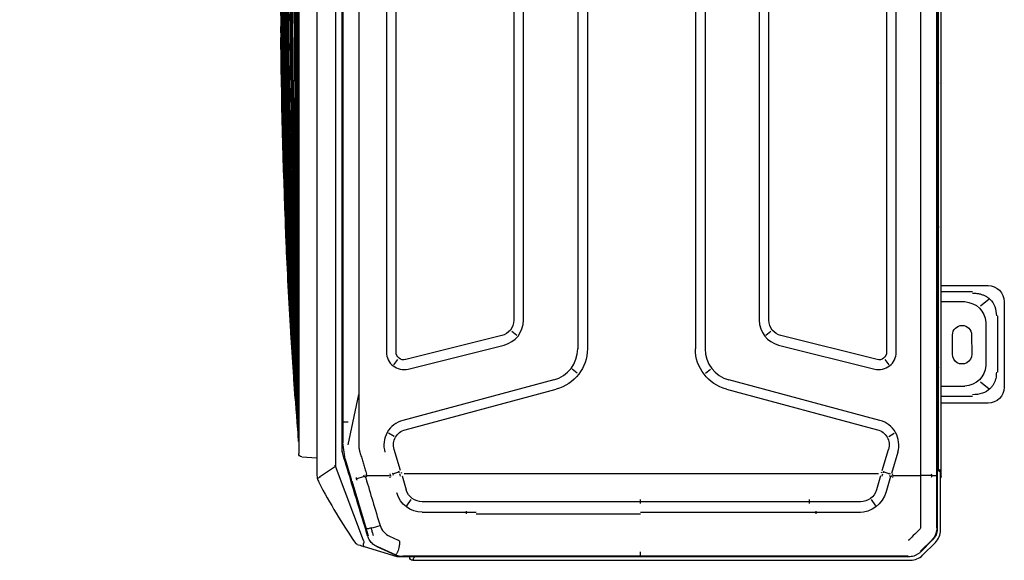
# Model space of a CAD drawing. Header units: millimetres. Extents: x -424979 to 718034, y -72486 to 344972.
# Tile 40 of 256: x 348071 to 349537, y 41899 to 42705. Entities that reach past the tile are written whole.
import ezdxf
from ezdxf.xclip import XClip

# ---------------------------------------------------------------- set-up
doc = ezdxf.new("R2010")
doc.units = ezdxf.units.MM
doc.header["$MEASUREMENT"] = 0
doc.header["$XCLIPFRAME"] = 0
doc.layers.add('0100_001_6_0_Nr_pióra__1', color=7, linetype='Continuous', lineweight=13)
doc.layers.add('IS_KLIM_urządzenia', color=3, linetype='Continuous')
doc.layers.add('Rysunki i obrazki', color=7, linetype='Continuous')
picture_1 = doc.add_image_def('image6.tif', size_in_pixel=(4960, 3507))

# ---------------------------------------------------------------- blocks, each defined once
blk = doc.blocks.new('Rysunek_6_6', base_point=(-286891.4, 45461))
at = {"layer": '0100_001_6_0_Nr_pióra__1', "color": 7, "lineweight": 13}
image = blk.add_image(picture_1, insert=(-308193.9, 31056), size_in_units=(41994.7, 29692.6), rotation=-1.1954, dxfattribs=at)
image.set_boundary_path([(-0.5, -0.5), (4959.5, 3506.5)])
blk = doc.blocks.new('G$CE471A013')
at = {"linetype": 'Continuous'}
for p, q in [((-52.435, 41.216), (-57.735, 41.216)), ((-56.811, 40.816), (-53.307, 40.816)), ((-58.735, 40.216), (-58.735, 37.301)), ((-57.87, 40.295), (-57.426, 39.746)), ((-53.717, 40.077), (-56.401, 40.077)), ((-52.692, 39.746), (-52.248, 40.295)), ((-51.435, 37.301), (-51.435, 40.216)), ((-58.291, 37.3), (-58.291, 39.241)), ((-54.497, 39.198), (-55.697, 39.206)), ((-51.827, 39.241), (-51.827, 37.3)), ((-57.694, 38.769), (-57.694, 37.301)), ((-52.424, 37.301), (-52.424, 38.769)), ((-55.697, 38.006), (-54.497, 38.013)), ((-66.606, 37.271), (-63.067, 37.271)), ((-63.256, 37.301), (6.245, 37.301)), ((-63.067, 37.271), (-63.006, 37.271)), ((-68.168, 36.156), (-67.37, 36.954)), ((-67.244, 36.753), (-67.954, 36.043)), ((-67.906, 36.045), (-67.231, 36.718)), ((-66.881, 36.958), (-66.893, 36.986)), ((23.598, 37.069), (-66.48, 37.069)), ((-66.462, 37.035), (-66.435, 37.035)), ((-66.435, 37.034), (-63.211, 37.029)), ((-63.222, 36.747), (-63.229, 36.025)), ((-63.211, 37.029), (-21.491, 37.029)), ((-62.823, 37.151), (6.095, 37.151)), ((-46.818, 37.069), (-46.818, 37.151)), ((-39.955, 37.069), (-39.955, 37.151)), ((-67.906, 36.045), (-67.926, 36.025)), ((-68.16, 35.682), (-68.187, 35.693)), ((-63.231, 34.339), (-63.231, 36.025)), ((-68.485, 4.539), (-68.485, 35.393)), ((-68.27, 35.28), (-68.27, 3.917)), ((-68.237, 35.268), (-68.237, 18.659)), ((-63.22, 34.09), (-63.293, 34.234)), ((-61.773, 34.614), (-63.101, 34.22)), ((-60.791, 34.052), (-60.595, 34.401)), ((-55.564, 34.525), (12.681, 34.525)), ((-63.275, 34.162), (-64.302, 33.869)), ((-63.128, 34.119), (-62.999, 33.739)), ((-63.012, 33.616), (-63.073, 33.593)), ((-62.913, 33.65), (-61.603, 34.039)), ((-56.03, 33.809), (-56.346, 34.056)), ((12.681, 33.925), (-55.564, 33.925)), ((-65.097, 33.248), (-64.718, 32.988)), ((-63.243, 33.54), (-64.111, 33.292)), ((-63.11, 33.418), (-63.11, 29.549)), ((-57.867, 23.986), (-60.377, 33.353)), ((-59.798, 33.508), (-57.288, 24.142)), ((-55.124, 27.223), (-56.612, 33.184)), ((-56.03, 33.329), (-54.542, 27.368)), ((-65.503, 29.549), (-65.503, 32.296)), ((-64.853, 32.296), (-64.853, 29.549)), ((-65.61, 29.549), (-65.426, 29.549)), ((-65.503, 29.112), (-65.503, 29.549)), ((-64.853, 29.549), (-64.853, 29.112)), ((-63.11, 29.549), (-63.11, 7.87)), ((-65.503, 18.659), (-65.503, 29.112)), ((-64.717, 29.112), (-64.95, 29.112)), ((-64.853, 29.112), (-64.853, 18.659)), ((-54.509, 26.429), (-54.262, 26.745)), ((-53.591, 26.625), (10.708, 26.625)), ((10.708, 26.025), (-53.591, 26.025)), ((-56.871, 22.685), (-56.627, 23.003)), ((-21.491, 22.659), (-55.356, 22.659)), ((-21.491, 22.059), (-55.356, 22.059)), ((-68.237, 18.659), (-68.237, 6.47)), ((-65.61, 8.47), (-65.61, 18.659)), ((-64.95, 18.659), (-64.717, 18.659)), ((-64.853, 18.659), (-64.853, 7.87)), ((-21.391, 15.359), (-55.356, 15.359)), ((-56.871, 14.734), (-56.627, 14.416)), ((-21.391, 14.759), (-55.356, 14.759)), ((-60.377, 4.066), (-57.867, 13.432)), ((-57.288, 13.277), (-59.798, 3.911)), ((-53.591, 11.393), (10.708, 11.393)), ((-54.262, 10.674), (-54.509, 10.989)), ((10.708, 10.793), (-53.591, 10.793)), ((-56.612, 4.235), (-55.124, 10.196)), ((-54.542, 10.051), (-56.03, 4.09)), ((-65.503, 7.87), (-65.503, 8.47)), ((-65.61, 7.87), (-65.426, 7.87)), ((-65.503, 5.123), (-65.503, 7.87)), ((-64.853, 7.87), (-64.853, 5.123)), ((-63.11, 7.87), (-63.11, 4.001)), ((-68.237, 6.47), (-68.237, 3.923)), ((-68.27, 4.339), (-68.285, 4.339)), ((-65.097, 4.171), (-64.718, 4.43)), ((-68.257, 3.543), (-68.257, 3.8)), ((-68.245, 3.686), (-68.217, 3.692)), ((-63.243, 3.878), (-64.111, 4.126)), ((-62.999, 3.679), (-63.128, 3.299)), ((-63.012, 3.803), (-63.073, 3.826)), ((-62.913, 3.769), (-61.603, 3.38)), ((-67.63, 1.51), (-68.257, 3.543)), ((-68.172, 3.467), (-67.645, 2.317)), ((-67.621, 2.341), (-68.14, 3.475)), ((-66.99, 3.095), (-67.234, 3.626)), ((-63.231, 1.667), (-63.231, 3.08)), ((-63.226, 3.33), (-63.183, 3.316)), ((-60.791, 3.367), (-60.595, 3.017)), ((-56.346, 3.363), (-56.03, 3.61)), ((-55.564, 3.493), (12.681, 3.493)), ((12.681, 2.893), (-55.564, 2.893)), ((-67.353, 1.978), (-67.373, 1.954)), ((-67.249, 1.476), (-62.642, -0.258)), ((-63.552, 0.74), (-66.539, 1.639)), ((-63.424, 1.025), (-63.272, 1.544)), ((-62.213, 0.335), (-63.453, 0.711)), ((-61.319, 0.514), (-58.196, 1.188)), ((-62.213, 0.335), (-61.199, 0.184)), ((-61.726, 0.155), (-61.717, 0.191)), ((-61.567, 0.144), (18.685, 0.144)), ((-59.916, 0.184), (-61.199, 0.184)), ((-59.916, 0.514), (-59.916, 0.179)), ((-21.391, 0.184), (-59.916, 0.184)), ((-63.27, -1.193), (-62.633, -0.27)), ((-0.517, -0.263), (-62.643, -0.263)), ((-0.367, -1.413), (-63.178, -1.413)), ((-62.054, -2.359), (-62.12, -1.413)), ((-57.042, -2.545), (-61.855, -2.545)), ((-58.757, -2.545), (-58.757, -2.545)), ((-7.032, -2.545), (-57.042, -2.545))]:
    blk.add_line(p, q, dxfattribs=at)
for centre, radius, start, end in [((-57.735, 40.216), 1, 90, 180), ((-52.435, 40.216), 1, 0, 90), ((-55.701, 38.606), 0.6, 89.63839, 270.36161), ((-54.501, 38.606), 0.592, 270.36161, 89.63839), ((-63.256, 37.001), 0.3, 90, 115.84126), ((-63.006, 37.071), 0.2, 0, 90), ((-61.324, 33.099), 0.98, 15, 106.52953), ((-55.564, 33.445), 0.48, 90, 194.01667), ((-53.591, 27.605), 0.98, 194.0166, 270), ((-55.356, 24.659), 2.6, 195, 269.99999), ((-55.356, 12.759), 2.6, 89.99999, 165), ((-53.591, 9.813), 0.98, 90, 165.9834), ((-68.285, 4.539), 0.2, 180, 270), ((-61.324, 4.319), 0.98, 253.47049, 345), ((-55.564, 3.973), 0.48, 165.98333, 270), ((-67.307, 1.142), 0.2, 197.14126, 235.50637), ((-61.855, -2.345), 0.2, 184, 270)]:
    blk.add_arc(centre, radius, start, end, dxfattribs=at)
at = {"linetype": 'Continuous', "extrusion": (0, 0, -1)}
for centre, radius, start, end in [((66.606, 36.191), 1.08, 45, 90), ((67.405, 35.393), 1.08, 0, 45), ((61.324, 33.099), 1.58, 73.47059, 165), ((55.564, 33.445), 1.08, 345.98335, 90), ((53.591, 27.605), 1.58, 270, 345.98339), ((55.356, 24.659), 2, 270.00001, 345), ((55.356, 12.759), 2, 15, 90.00001), ((53.591, 9.813), 1.58, 14.01661, 90), ((61.324, 4.319), 1.58, 195, 286.52941), ((55.564, 3.973), 1.08, 270, 14.01665)]:
    blk.add_arc(centre, radius, start, end, dxfattribs=at)
at = {"linetype": 'Continuous'}
for centre, major_axis, ratio, start_param, end_param in [((-55.906, 38.207), (1.268, -1.569), 0.803018, 2.633487, 3.831894), ((-54.211, 38.207), (-1.268, -1.569), 0.803018, 2.451291, 3.649699), ((-63.067, 37.071), (0, -0.2), 0.831479, 1.570796, 3.141593), ((-47.823, 36.801), (0, 0.35), 0.690452, 6.119579, 6.283185), ((-63.025, 33.944), (-1.913, -0.585), 0.178321, 4.710906, 4.798331), ((-63.755, 32.198), (1.764, 0), 0.995519, 1.850018, 3.141593), ((-62.672, 32.781), (-1.893, -0.646), 0.706819, 4.683881, 4.712375), ((-63.807, 32.296), (1.046, 0), 0.995519, 1.865841, 3.141593), ((-63.863, 5.123), (1.64, 0), 0.995519, 3.141593, 4.441128), ((-63.807, 5.123), (1.046, 0), 0.995519, 3.141593, 4.417344), ((-63.025, 3.474), (-1.913, 0.585), 0.178321, 1.484854, 1.57228), ((-62.672, 4.635), (-1.919, 0.564), 0.705879, 1.540462, 1.56897)]:
    blk.add_ellipse(centre, major_axis=major_axis, ratio=ratio, start_param=start_param, end_param=end_param, dxfattribs=at)
for centre, major_axis, ratio in [((-68.253, 31.674), (0, -0.25), 0.017452), ((-68.253, 8.118), (0, 0.25), 0.017453)]:
    blk.add_ellipse(centre, major_axis=major_axis, ratio=ratio, dxfattribs=at)
for points, knots in [([(-56.811, 40.73), (-56.879, 40.73), (-57.013, 40.729), (-57.207, 40.695), (-57.389, 40.639), (-57.556, 40.558), (-57.708, 40.456), (-57.931, 40.251), (-58.174, 39.848), (-58.197, 39.452), (-58.21, 39.241)], [0, 0, 0, 0, 0.088396, 0.173346, 0.25543, 0.335293, 0.413632, 0.491185, 0.72797, 1, 1, 1, 1]), ([(-51.908, 39.241), (-51.908, 39.315), (-51.908, 39.459), (-51.94, 39.667), (-51.994, 39.861), (-52.07, 40.037), (-52.164, 40.195), (-52.353, 40.428), (-52.729, 40.688), (-53.109, 40.716), (-53.307, 40.73)], [0, 0, 0, 0, 0.095854, 0.186885, 0.2735, 0.35617, 0.435439, 0.51192, 0.746033, 1, 1, 1, 1]), ([(-66.48, 37.069), (-66.537, 37.067), (-66.65, 37.062), (-66.815, 37.021), (-66.972, 36.956), (-67.118, 36.868), (-67.202, 36.791), (-67.244, 36.753)], [0, 0, 0, 0, 0.199971, 0.399955, 0.599953, 0.799968, 1, 1, 1, 1]), ([(-66.462, 37.034), (-66.58, 37.034), (-66.698, 37.016), (-66.918, 36.942), (-67.02, 36.889), (-67.143, 36.798), (-67.174, 36.772), (-67.204, 36.744)], [0, 0, 0, 0, 0.434849, 0.434849, 0.850781, 0.850781, 1, 1, 1, 1]), ([(-63.228, 36.744), (-63.228, 36.769), (-63.227, 36.822), (-63.224, 36.893), (-63.22, 36.964), (-63.215, 37.012), (-63.211, 37.032), (-63.209, 37.034), (-63.208, 37.034)], [0, 0, 0, 0, 0.15377, 0.321137, 0.499606, 0.749362, 0.923428, 1, 1, 1, 1]), ([(-60.124, 37.07), (-60.124, 37.072), (-60.121, 37.095), (-60.115, 37.138), (-60.112, 37.146), (-60.11, 37.151)], [0, 0, 0, 0, 0.03411, 0.430836, 1, 1, 1, 1]), ([(-60.11, 37.151), (-60.089, 37.148), (-60.053, 37.143), (-60.007, 37.11), (-59.984, 37.083), (-59.975, 37.07)], [0, 0, 0, 0, 0.421216, 0.760733, 1, 1, 1, 1]), ([(-56.683, 37.073), (-56.667, 37.09), (-56.616, 37.134), (-56.56, 37.144), (-56.522, 37.151)], [0, 0, 0, 0, 0.322756, 1, 1, 1, 1]), ([(-56.522, 37.151), (-56.525, 37.149), (-56.529, 37.145), (-56.536, 37.119), (-56.539, 37.092), (-56.541, 37.076), (-56.541, 37.073)], [0, 0, 0, 0, 0.364896, 0.677617, 0.93837, 1, 1, 1, 1]), ([(-47.783, 37.146), (-47.752, 37.139), (-47.677, 37.121), (-47.618, 37.07), (-47.584, 37.04)], [0, 0, 0, 0, 0.419101, 1, 1, 1, 1]), ([(-47.74, 37.071), (-47.74, 37.074), (-47.74, 37.077), (-47.741, 37.1), (-47.745, 37.116), (-47.759, 37.135), (-47.766, 37.141), (-47.779, 37.145), (-47.781, 37.146), (-47.783, 37.146)], [0, 0, 0, 0, 0.074579, 0.074579, 0.595541, 0.595541, 0.936378, 0.936378, 1, 1, 1, 1]), ([(-39.051, 37.04), (-39.027, 37.061), (-38.983, 37.101), (-38.911, 37.134), (-38.865, 37.143), (-38.845, 37.147)], [0, 0, 0, 0, 0.405811, 0.73919, 1, 1, 1, 1]), ([(-38.846, 37.147), (-38.859, 37.145), (-38.867, 37.14), (-38.883, 37.125), (-38.888, 37.112), (-38.892, 37.088), (-38.892, 37.079), (-38.892, 37.069)], [0, 0, 0, 0, 0.330097, 0.330097, 0.779008, 0.779008, 1, 1, 1, 1]), ([(-67.954, 36.043), (-67.992, 36.002), (-68.068, 35.918), (-68.156, 35.772), (-68.221, 35.615), (-68.262, 35.449), (-68.267, 35.336), (-68.27, 35.28)], [0, 0, 0, 0, 0.200001, 0.400001, 0.599999, 0.799999, 1, 1, 1, 1]), ([(-63.143, 34.328), (-63.143, 34.329), (-63.143, 34.329), (-63.143, 34.33), (-63.143, 34.331), (-63.143, 34.332), (-63.142, 34.333), (-63.14, 34.336), (-63.138, 34.337), (-63.136, 34.339)], [0, 0, 0, 0, 0.093535, 0.093535, 0.207433, 0.207433, 0.397418, 0.397418, 1, 1, 1, 1]), ([(-68.485, 4.539), (-68.482, 4.54), (-68.478, 4.542), (-68.441, 4.559), (-68.377, 4.586), (-68.314, 4.615), (-68.274, 4.633), (-68.27, 4.635)], [0, 0, 0, 0, 0.211963, 0.434536, 0.670027, 0.964306, 1, 1, 1, 1]), ([(-68.27, 3.917), (-68.268, 3.865), (-68.263, 3.762), (-68.23, 3.61), (-68.191, 3.514), (-68.172, 3.467)], [0, 0, 0, 0, 0.333328, 0.666661, 1, 1, 1, 1]), ([(-68.139, 3.478), (-68.202, 3.616), (-68.237, 3.769), (-68.237, 3.922), (-68.237, 3.923), (-68.237, 3.923)], [0, 0, 0, 0, 0.999505, 0.999505, 1, 1, 1, 1]), ([(-67.234, 3.626), (-67.24, 3.639), (-67.253, 3.665), (-67.285, 3.697), (-67.327, 3.71), (-67.385, 3.713), (-67.442, 3.708), (-67.498, 3.7), (-67.554, 3.692), (-67.624, 3.68), (-67.734, 3.66), (-67.815, 3.644), (-67.869, 3.634)], [0, 0, 0, 0, 0.063444, 0.125641, 0.187787, 0.250691, 0.375621, 0.43817, 0.500642, 0.625445, 0.750334, 1, 1, 1, 1]), ([(-67.882, 3.629), (-67.905, 3.617), (-67.954, 3.591), (-68.019, 3.555), (-68.083, 3.516), (-68.133, 3.483), (-68.141, 3.477), (-68.144, 3.474)], [0, 0, 0, 0, 0.154479, 0.322184, 0.503043, 0.755741, 1, 1, 1, 1]), ([(-63.143, 3.09), (-63.143, 3.09), (-63.143, 3.09), (-63.143, 3.089), (-63.143, 3.088), (-63.143, 3.087), (-63.142, 3.086), (-63.14, 3.083), (-63.138, 3.081), (-63.136, 3.08)], [0, 0, 0, 0, 0.093535, 0.093535, 0.207433, 0.207433, 0.397418, 0.397418, 1, 1, 1, 1]), ([(-63.371, 1.611), (-63.853, 1.756), (-64.335, 1.901), (-65.319, 2.197), (-65.821, 2.349), (-66.322, 2.5)], [0, 0, 0, 0, 0.489998, 0.489998, 1, 1, 1, 1]), ([(-67.645, 2.317), (-67.622, 2.272), (-67.576, 2.182), (-67.483, 2.059), (-67.374, 1.949), (-67.251, 1.857), (-67.117, 1.782), (-67.022, 1.75), (-66.975, 1.733)], [0, 0, 0, 0, 0.164732, 0.332464, 0.501556, 0.670288, 0.836962, 1, 1, 1, 1]), ([(-66.935, 2.088), (-66.93, 2.086), (-66.924, 2.084), (-66.849, 2.059), (-66.778, 2.037), (-66.635, 1.999), (-66.564, 1.982), (-66.486, 1.966), (-66.482, 1.966), (-66.477, 1.965)], [0, 0, 0, 0, 0.036866, 0.036866, 0.504699, 0.504699, 0.970315, 0.970315, 1, 1, 1, 1]), ([(-66.477, 1.965), (-66.49, 1.918), (-66.502, 1.872), (-66.521, 1.791), (-66.528, 1.754), (-66.538, 1.694), (-66.541, 1.671), (-66.541, 1.644), (-66.539, 1.637), (-66.536, 1.633), (-66.536, 1.633), (-66.535, 1.633)], [0, 0, 0, 0, 0.2609, 0.2609, 0.5218, 0.5218, 0.782701, 0.782701, 0.970671, 0.970671, 1, 1, 1, 1]), ([(-67.498, 1.083), (-67.535, 1.203), (-67.572, 1.322), (-67.616, 1.464), (-67.623, 1.487), (-67.63, 1.51)], [0, 0, 0, 0, 0.83827, 0.83827, 1, 1, 1, 1]), ([(-67.63, 1.51), (-67.63, 1.509), (-67.63, 1.509), (-67.626, 1.499), (-67.616, 1.49), (-67.582, 1.479), (-67.559, 1.476), (-67.503, 1.475), (-67.469, 1.478), (-67.42, 1.485), (-67.406, 1.487), (-67.392, 1.49)], [0, 0, 0, 0, 0.003941, 0.003941, 0.301622, 0.301622, 0.599603, 0.599603, 0.892581, 0.892581, 1, 1, 1, 1]), ([(-67.249, 1.476), (-67.253, 1.478), (-67.257, 1.479), (-67.304, 1.494), (-67.351, 1.499), (-67.392, 1.49)], [0, 0, 0, 0, 0.086433, 0.086433, 1, 1, 1, 1]), ([(-66.975, 1.733), (-66.924, 1.718), (-66.873, 1.702), (-66.618, 1.625), (-66.414, 1.564), (-65.393, 1.255), (-64.576, 1.007), (-63.133, 0.57), (-62.507, 0.38), (-61.881, 0.19)], [0, 0, 0, 0, 0.030057, 0.030057, 0.150285, 0.150285, 0.631198, 0.631198, 1, 1, 1, 1]), ([(-63.352, 1.601), (-63.34, 1.592), (-63.315, 1.572), (-63.263, 1.537), (-63.223, 1.513), (-63.196, 1.497)], [0, 0, 0, 0, 0.24998, 0.499983, 1, 1, 1, 1]), ([(-63.325, 1.671), (-63.294, 1.669), (-63.232, 1.666), (-63.17, 1.665), (-63.139, 1.664)], [0, 0, 0, 0, 0.499978, 1, 1, 1, 1]), ([(-61.71, 1.231), (-61.807, 1.26), (-61.999, 1.319), (-62.288, 1.406), (-62.577, 1.494), (-62.77, 1.552), (-62.905, 1.593), (-62.943, 1.605), (-63.033, 1.632), (-63.085, 1.648), (-63.136, 1.663)], [0, 0, 0, 0, 0.202609, 0.405217, 0.607826, 0.810435, 0.810435, 0.891478, 0.891478, 1, 1, 1, 1]), ([(-63.642, -1.299), (-64.293, -0.958), (-64.934, -0.598), (-66.193, 0.161), (-66.811, 0.559), (-67.416, 0.974)], [0, 0, 0, 0, 0.5, 0.5, 1, 1, 1, 1]), ([(-63.36, 1.017), (-63.366, 1.016), (-63.377, 1.015), (-63.4, 1.019), (-63.428, 1.026), (-63.462, 1.037), (-63.481, 1.05), (-63.491, 1.056)], [0, 0, 0, 0, 0.124243, 0.250098, 0.500245, 0.750313, 1, 1, 1, 1]), ([(-61.881, 0.19), (-61.829, 0.177), (-61.727, 0.15), (-61.62, 0.146), (-61.567, 0.144)], [0, 0, 0, 0, 0.498926, 1, 1, 1, 1]), ([(-62.706, -0.265), (-62.705, -0.265), (-62.704, -0.265), (-62.684, -0.265), (-62.664, -0.265), (-62.644, -0.265)], [0, 0, 0, 0, 0.032778, 0.032778, 1, 1, 1, 1]), ([(-62.644, -0.265), (-62.641, -0.253), (-62.639, -0.241), (-62.637, -0.229), (-62.637, -0.228), (-62.637, -0.228)], [0, 0, 0, 0, 0.960053, 0.960053, 1, 1, 1, 1]), ([(-62.644, -0.265), (-62.622, -0.275), (-62.601, -0.285), (-62.579, -0.295), (-62.578, -0.296), (-62.578, -0.296)], [0, 0, 0, 0, 0.968586, 0.968586, 1, 1, 1, 1]), ([(-63.318, -1.212), (-63.321, -1.211), (-63.325, -1.211), (-63.329, -1.211), (-63.329, -1.211), (-63.33, -1.211)], [0, 0, 0, 0, 0.895907, 0.895907, 1, 1, 1, 1]), ([(-63.314, -1.199), (-63.314, -1.2), (-63.314, -1.2), (-63.315, -1.204), (-63.316, -1.208), (-63.318, -1.212)], [0, 0, 0, 0, 0.075095, 0.075095, 1, 1, 1, 1]), ([(-63.318, -1.212), (-63.311, -1.226), (-63.304, -1.24), (-63.296, -1.253), (-63.296, -1.253), (-63.296, -1.254)], [0, 0, 0, 0, 0.958709, 0.958709, 1, 1, 1, 1]), ([(-63.178, -1.413), (-63.178, -1.413), (-63.179, -1.413), (-63.182, -1.413), (-63.184, -1.413), (-63.196, -1.413), (-63.206, -1.413), (-63.275, -1.41), (-63.334, -1.402), (-63.392, -1.39)], [0, 0, 0, 0, 0.008756, 0.008756, 0.040334, 0.040334, 0.177893, 0.177893, 1, 1, 1, 1]), ([(-63.388, -1.36), (-63.387, -1.357), (-63.385, -1.355), (-63.373, -1.33), (-63.36, -1.303), (-63.334, -1.259), (-63.323, -1.243), (-63.31, -1.227)], [0, 0, 0, 0, 0.07944, 0.07944, 0.676385, 0.676385, 1, 1, 1, 1]), ([(-32.037, -3.261), (-36.938, -3.218), (-41.838, -3.138), (-51.533, -2.903), (-56.327, -2.75), (-61.119, -2.546)], [0, 0, 0, 0, 0.505409, 0.505409, 1, 1, 1, 1]), ([(-61.118, -2.551), (-56.329, -2.844), (-51.536, -3.059), (-41.841, -3.378), (-36.939, -3.481), (-32.037, -3.525)], [0, 0, 0, 0, 0.494599, 0.494599, 1, 1, 1, 1]), ([(-32.037, -3.496), (-36.939, -3.451), (-41.841, -3.35), (-51.536, -3.04), (-56.329, -2.832), (-61.118, -2.551)], [0, 0, 0, 0, 0.505401, 0.505401, 1, 1, 1, 1]), ([(-61.118, -2.551), (-56.329, -2.832), (-51.536, -3.039), (-41.841, -3.349), (-36.939, -3.45), (-32.037, -3.494)], [0, 0, 0, 0, 0.494599, 0.494599, 1, 1, 1, 1]), ([(-32.037, -3.553), (-36.94, -3.512), (-41.841, -3.407), (-51.536, -3.079), (-56.33, -2.856), (-61.118, -2.552)], [0, 0, 0, 0, 0.505401, 0.505401, 1, 1, 1, 1]), ([(-32.037, -3.526), (-36.939, -3.483), (-41.841, -3.38), (-51.536, -3.06), (-56.329, -2.845), (-61.118, -2.552)], [0, 0, 0, 0, 0.505401, 0.505401, 1, 1, 1, 1]), ([(-32.037, -3.6), (-36.94, -3.563), (-41.842, -3.457), (-51.537, -3.114), (-56.33, -2.879), (-61.118, -2.553)], [0, 0, 0, 0, 0.505401, 0.505401, 1, 1, 1, 1]), ([(-32.037, -3.578), (-36.94, -3.538), (-41.842, -3.433), (-51.537, -3.097), (-56.33, -2.868), (-61.118, -2.553)], [0, 0, 0, 0, 0.505401, 0.505401, 1, 1, 1, 1]), ([(-32.037, -3.619), (-36.94, -3.585), (-41.843, -3.48), (-51.538, -3.13), (-56.331, -2.889), (-61.118, -2.554)], [0, 0, 0, 0, 0.505401, 0.505401, 1, 1, 1, 1]), ([(-32.037, -3.39), (-36.939, -3.345), (-41.84, -3.252), (-51.533, -2.975), (-56.326, -2.793), (-61.115, -2.549)], [0, 0, 0, 0, 0.505465, 0.505465, 1, 1, 1, 1]), ([(-61.106, -2.549), (-56.319, -2.779), (-51.53, -2.951), (-41.839, -3.214), (-36.938, -3.303), (-32.037, -3.348)], [0, 0, 0, 0, 0.494375, 0.494375, 1, 1, 1, 1]), ([(-39.382, -3.21), (-41.835, -3.167), (-44.287, -3.114), (-51.511, -2.928), (-56.282, -2.766), (-61.051, -2.55)], [0, 0, 0, 0, 0.339395, 0.339395, 1, 1, 1, 1]), ([(-32.037, -3.111), (-36.937, -3.076), (-41.838, -3.01), (-51.506, -2.824), (-56.274, -2.704), (-61.042, -2.546)], [0, 0, 0, 0, 0.50677, 0.50677, 1, 1, 1, 1]), ([(-32.037, -3.058), (-36.937, -3.025), (-41.837, -2.966), (-51.506, -2.797), (-56.274, -2.688), (-61.041, -2.545)], [0, 0, 0, 0, 0.506778, 0.506778, 1, 1, 1, 1]), ([(-61.021, -2.546), (-56.261, -2.688), (-51.499, -2.795), (-41.837, -2.964), (-36.937, -3.023), (-32.037, -3.056)], [0, 0, 0, 0, 0.492868, 0.492868, 1, 1, 1, 1]), ([(-32.037, -3.349), (-36.938, -3.305), (-41.839, -3.215), (-51.494, -2.953), (-56.248, -2.782), (-61, -2.554)], [0, 0, 0, 0, 0.507485, 0.507485, 1, 1, 1, 1]), ([(-32.037, -3.213), (-36.938, -3.173), (-41.838, -3.097), (-51.488, -2.878), (-56.237, -2.737), (-60.984, -2.551)], [0, 0, 0, 0, 0.507767, 0.507767, 1, 1, 1, 1]), ([(-60.984, -2.551), (-56.237, -2.736), (-51.488, -2.877), (-41.838, -3.095), (-36.938, -3.17), (-32.037, -3.211)], [0, 0, 0, 0, 0.492233, 0.492233, 1, 1, 1, 1]), ([(-60.984, -2.552), (-56.237, -2.752), (-51.488, -2.903), (-41.839, -3.136), (-36.938, -3.216), (-32.037, -3.259)], [0, 0, 0, 0, 0.492233, 0.492233, 1, 1, 1, 1]), ([(-32.037, -2.947), (-34.87, -2.932), (-37.702, -2.91), (-43.368, -2.851), (-46.201, -2.816), (-51.866, -2.73), (-54.699, -2.68), (-58.666, -2.597), (-59.8, -2.572), (-60.934, -2.546)], [0, 0, 0, 0, 0.294057, 0.294057, 0.58814, 0.58814, 0.882227, 0.882227, 1, 1, 1, 1]), ([(-60.894, -2.547), (-58.354, -2.605), (-55.814, -2.657), (-50.519, -2.751), (-47.764, -2.792), (-42.254, -2.862), (-39.498, -2.891), (-35.174, -2.926), (-33.606, -2.936), (-32.037, -2.945)], [0, 0, 0, 0, 0.264103, 0.264103, 0.550513, 0.550513, 0.836923, 0.836923, 1, 1, 1, 1]), ([(-36.523, -3.657), (-37.477, -3.646), (-39.655, -3.612), (-43.056, -3.531), (-46.726, -3.409), (-50.395, -3.252), (-55.081, -3.004), (-58.542, -2.766), (-60.779, -2.585)], [0, 0, 0, 0, 0.11788, 0.269085, 0.420289, 0.571494, 0.722699, 1, 1, 1, 1]), ([(-54.409, -2.619), (-55.794, -2.605), (-57.18, -2.589), (-59.248, -2.563), (-59.931, -2.554), (-60.615, -2.545)], [0, 0, 0, 0, 0.669634, 0.669634, 1, 1, 1, 1]), ([(-60.501, -2.547), (-57.467, -2.586), (-54.433, -2.62), (-49.709, -2.664), (-48.019, -2.679), (-42.949, -2.718), (-39.569, -2.739), (-34.805, -2.76), (-33.421, -2.765), (-32.037, -2.77)], [0, 0, 0, 0, 0.319801, 0.319801, 0.497905, 0.497905, 0.854114, 0.854114, 1, 1, 1, 1]), ([(-32.037, -2.713), (-34.859, -2.706), (-37.681, -2.696), (-41.915, -2.677), (-43.326, -2.67), (-47.56, -2.647), (-50.382, -2.629), (-55.564, -2.59), (-57.923, -2.569), (-60.283, -2.546)], [0, 0, 0, 0, 0.299747, 0.299747, 0.449624, 0.449624, 0.749381, 0.749381, 1, 1, 1, 1]), ([(-60.283, -2.546), (-58.036, -2.568), (-55.79, -2.587), (-52.212, -2.614), (-50.88, -2.623), (-46.883, -2.65), (-44.219, -2.664), (-38.89, -2.689), (-36.225, -2.699), (-33.053, -2.707), (-32.545, -2.709), (-32.037, -2.71)], [0, 0, 0, 0, 0.238571, 0.238571, 0.380065, 0.380065, 0.663055, 0.663055, 0.946044, 0.946044, 1, 1, 1, 1]), ([(-32.037, -3.463), (-36.939, -3.418), (-41.84, -3.319), (-51.147, -3.031), (-55.552, -2.852), (-59.955, -2.614)], [0, 0, 0, 0, 0.526489, 0.526489, 1, 1, 1, 1]), ([(-36.416, -3.652), (-40.589, -3.601), (-44.763, -3.485), (-52.262, -3.158), (-55.59, -2.969), (-58.914, -2.726)], [0, 0, 0, 0, 0.556048, 0.556048, 1, 1, 1, 1]), ([(-58.595, -2.749), (-55.376, -2.981), (-52.152, -3.162), (-44.756, -3.484), (-40.581, -3.6), (-36.405, -3.652)], [0, 0, 0, 0, 0.435984, 0.435984, 1, 1, 1, 1]), ([(-58.452, -2.755), (-55.219, -2.983), (-51.984, -3.161), (-44.514, -3.48), (-40.279, -3.596), (-36.043, -3.648)], [0, 0, 0, 0, 0.433408, 0.433408, 1, 1, 1, 1]), ([(-36.066, -3.648), (-40.298, -3.596), (-44.529, -3.48), (-51.964, -3.162), (-55.17, -2.986), (-58.372, -2.761)], [0, 0, 0, 0, 0.568697, 0.568697, 1, 1, 1, 1]), ([(-58.091, -2.545), (-55.347, -2.562), (-52.602, -2.575), (-48.884, -2.591), (-47.911, -2.595), (-44.991, -2.607), (-43.045, -2.613), (-39.152, -2.625), (-37.205, -2.63), (-34.185, -2.636), (-33.111, -2.638), (-32.037, -2.639)], [0, 0, 0, 0, 0.31601, 0.31601, 0.42808, 0.42808, 0.652219, 0.652219, 0.876357, 0.876357, 1, 1, 1, 1]), ([(-57.423, -2.786), (-53.865, -2.995), (-50.304, -3.157), (-41.842, -3.456), (-36.94, -3.562), (-32.037, -3.599)], [0, 0, 0, 0, 0.420951, 0.420951, 1, 1, 1, 1]), ([(-56.809, -2.838), (-53.456, -3.04), (-50.1, -3.198), (-41.843, -3.499), (-36.94, -3.605), (-32.037, -3.636)], [0, 0, 0, 0, 0.406561, 0.406561, 1, 1, 1, 1]), ([(-56.729, -2.835), (-53.402, -3.029), (-50.073, -3.182), (-41.843, -3.479), (-36.94, -3.585), (-32.037, -3.619)], [0, 0, 0, 0, 0.40464, 0.40464, 1, 1, 1, 1]), ([(-34.126, -3.648), (-38.681, -3.606), (-43.236, -3.494), (-50.098, -3.221), (-52.408, -3.111), (-54.717, -2.979)], [0, 0, 0, 0, 0.663309, 0.663309, 1, 1, 1, 1]), ([(-35.398, -3.646), (-39.741, -3.597), (-44.084, -3.482), (-50.496, -3.215), (-52.567, -3.113), (-54.638, -2.993)], [0, 0, 0, 0, 0.676819, 0.676819, 1, 1, 1, 1]), ([(-54.636, -3.017), (-52.753, -3.131), (-50.87, -3.228), (-48.481, -3.333), (-47.975, -3.354), (-47.469, -3.374)], [0, 0, 0, 0, 0.788325, 0.788325, 1, 1, 1, 1]), ([(-32.037, -2.583), (-36.954, -2.579), (-41.87, -2.572), (-49.186, -2.558), (-51.586, -2.553), (-53.986, -2.547)], [0, 0, 0, 0, 0.672022, 0.672022, 1, 1, 1, 1]), ([(-53.301, -3.067), (-51.669, -3.156), (-50.036, -3.233), (-44.057, -3.482), (-39.707, -3.597), (-35.357, -3.646)], [0, 0, 0, 0, 0.273091, 0.273091, 1, 1, 1, 1]), ([(-51.456, -3.137), (-49.886, -3.212), (-48.315, -3.278), (-41.843, -3.518), (-36.941, -3.623), (-32.037, -3.65)], [0, 0, 0, 0, 0.242783, 0.242783, 1, 1, 1, 1]), ([(-48.23, -3.208), (-47.734, -3.227), (-47.238, -3.245), (-41.842, -3.432), (-36.94, -3.537), (-32.037, -3.577)], [0, 0, 0, 0, 0.091941, 0.091941, 1, 1, 1, 1]), ([(-36.544, -3.604), (-39.945, -3.553), (-43.345, -3.464), (-46.826, -3.335), (-46.909, -3.332), (-46.992, -3.329)], [0, 0, 0, 0, 0.976248, 0.976248, 1, 1, 1, 1])]:
    blk.add_open_spline(points, degree=3, knots=knots, dxfattribs=at)
for points, degree in [([(-67.232, 36.724), (-67.223, 36.733), (-67.214, 36.742), (-67.205, 36.751)], 3), ([(-63.32, 36.7), (-63.289, 36.715), (-63.259, 36.729), (-63.228, 36.744)], 3), ([(-63.228, 36.744), (-63.198, 36.729), (-63.168, 36.714), (-63.138, 36.7)], 3), ([(-66.522, 36.008), (-66.752, 35.779), (-66.981, 35.549), (-67.211, 35.32)], 3), ([(-66.466, 36.031), (-66.488, 36.031), (-66.507, 36.023), (-66.522, 36.008)], 3), ([(-63.326, 36.025), (-64.372, 36.027), (-65.419, 36.029), (-66.466, 36.031)], 3), ([(-63.325, 36.025), (-63.325, 36.025), (-63.325, 36.025), (-63.326, 36.025)], 3), ([(-63.137, 36.025), (-63.2, 36.025), (-63.262, 36.025), (-63.325, 36.025)], 3), ([(-63.137, 36.025), (-63.137, 36.025), (-63.137, 36.025), (-63.136, 36.025)], 3), ([(-21.491, 36.025), (-63.136, 36.025)], 1), ([(-67.211, 35.32), (-67.226, 35.305), (-67.234, 35.287), (-67.234, 35.265)], 3), ([(-63.325, 34.339), (-63.325, 34.317), (-63.322, 34.295), (-63.315, 34.274)], 3), ([(-63.266, 33.645), (-63.214, 33.66), (-63.163, 33.677), (-63.113, 33.696)], 3), ([(-63.074, 34.136), (-63.074, 34.137), (-63.074, 34.137), (-63.074, 34.137)], 3), ([(-63.052, 33.72), (-63.017, 33.733), (-62.981, 33.746), (-62.944, 33.757)], 3), ([(-63.266, 3.774), (-63.214, 3.759), (-63.163, 3.742), (-63.113, 3.722)], 3), ([(-63.052, 3.699), (-63.017, 3.685), (-62.981, 3.673), (-62.944, 3.662)], 3), ([(-68.144, 3.473), (-68.144, 3.473), (-68.144, 3.473), (-68.144, 3.474)], 3), ([(-67.869, 3.634), (-67.873, 3.633), (-67.878, 3.631), (-67.882, 3.629)], 3), ([(-66.322, 2.5), (-66.608, 2.594), (-66.864, 2.821), (-66.99, 3.095)], 3), ([(-63.325, 3.08), (-63.325, 3.101), (-63.322, 3.123), (-63.315, 3.144)], 3), ([(-63.074, 3.282), (-63.074, 3.282), (-63.074, 3.282), (-63.074, 3.282)], 3), ([(-66.477, 1.965), (-66.428, 2.14), (-66.376, 2.319), (-66.322, 2.5)], 3), ([(-66.477, 1.965), (-66.477, 1.965)], 1), ([(-66.535, 1.633), (-66.676, 1.675), (-66.816, 1.717), (-66.955, 1.758)], 3), ([(-63.352, 1.601), (-63.358, 1.606), (-63.364, 1.609), (-63.371, 1.611)], 3), ([(-63.284, 1.551), (-63.258, 1.585), (-63.242, 1.625), (-63.235, 1.667)], 3), ([(-63.136, 1.663), (-63.137, 1.664), (-63.138, 1.664), (-63.139, 1.664)], 3), ([(-67.416, 0.974), (-67.419, 0.976), (-67.421, 0.977), (-67.421, 0.977)], 3), ([(-63.548, 0.733), (-63.517, 0.724), (-63.486, 0.715), (-63.454, 0.705)], 3), ([(-63.491, 1.056), (-63.496, 1.061), (-63.501, 1.066), (-63.506, 1.07)], 3), ([(-63.34, 1.02), (-63.346, 1.019), (-63.353, 1.018), (-63.36, 1.017)], 3), ([(-21.391, 1.188), (-34.734, 1.188), (-48.077, 1.188), (-61.42, 1.188)], 3), ([(-63.392, -1.39), (-63.48, -1.37), (-63.564, -1.34), (-63.642, -1.299)], 3), ([(-60.984, -2.557), (-61.029, -2.554), (-61.074, -2.552), (-61.119, -2.549)], 3), ([(-61.119, -2.549), (-60.758, -2.569), (-60.398, -2.588), (-60.038, -2.606)], 3), ([(-61.118, -2.552), (-61.073, -2.555), (-61.028, -2.558), (-60.983, -2.561)], 3), ([(-61.118, -2.553), (-61.073, -2.556), (-61.028, -2.559), (-60.983, -2.562)], 3), ([(-61.117, -2.549), (-61.073, -2.551), (-61.029, -2.553), (-60.985, -2.555)], 3), ([(-61.052, -2.55), (-61.052, -2.55), (-61.052, -2.55)], 2), ([(-61.05, -2.559), (-61.05, -2.559), (-61.05, -2.559)], 2), ([(-56.489, -2.858), (-58.01, -2.768), (-59.53, -2.669), (-61.05, -2.559)], 3), ([(-61.05, -2.56), (-61.05, -2.56), (-61.05, -2.56)], 2), ([(-58.451, -2.742), (-59.317, -2.684), (-60.184, -2.624), (-61.05, -2.56)], 3), ([(-32.037, -3.003), (-41.686, -2.945), (-51.334, -2.803), (-60.98, -2.546)], 3), ([(-32.037, -2.832), (-41.595, -2.794), (-51.153, -2.706), (-60.71, -2.546)], 3), ([(-59.949, -2.614), (-59.446, -2.642), (-58.942, -2.668), (-58.439, -2.693)], 3), ([(-56.364, -2.556), (-56.965, -2.553), (-57.566, -2.549), (-58.167, -2.545)], 3), ([(-58.107, -2.774), (-56.601, -2.877), (-55.093, -2.969), (-53.585, -3.052)], 3), ([(-57.894, -2.783), (-56.895, -2.849), (-55.896, -2.911), (-54.896, -2.968)], 3), ([(-56.751, -2.85), (-57.061, -2.831), (-57.37, -2.812), (-57.679, -2.792)], 3), ([(-48.033, -3.288), (-49.878, -3.215), (-51.724, -3.13), (-53.569, -3.032)], 3), ([(-50.065, -3.188), (-51.204, -3.139), (-52.344, -3.084), (-53.483, -3.025)], 3), ([(-39.789, -2.869), (-42.145, -2.844), (-44.502, -2.813), (-46.859, -2.776)], 3), ([(-32.037, -2.642), (-35.976, -2.636), (-39.916, -2.626), (-43.855, -2.612)], 3), ([(-36.888, -3.582), (-40.167, -3.529), (-43.445, -3.442), (-46.721, -3.323)], 3), ([(-41.256, -3.247), (-38.183, -3.313), (-35.11, -3.36), (-32.037, -3.388)], 3), ([(-40.922, -3.533), (-38.628, -3.589), (-36.333, -3.627), (-34.038, -3.648)], 3), ([(-39.963, -3.342), (-37.321, -3.397), (-34.679, -3.437), (-32.037, -3.462)], 3), ([(-37.196, -3.36), (-35.477, -3.388), (-33.757, -3.41), (-32.037, -3.426)], 3), ([(-36.523, -3.657), (-36.522, -3.684)], 1), ([(-36.523, -3.657), (-36.523, -3.657), (-36.523, -3.657), (-36.523, -3.657)], 3), ([(-36.416, -3.652), (-36.412, -3.652), (-36.409, -3.652), (-36.405, -3.652)], 3), ([(-36.066, -3.648), (-36.058, -3.648), (-36.051, -3.648), (-36.043, -3.648)], 3), ([(-35.398, -3.646), (-35.384, -3.646), (-35.371, -3.646), (-35.357, -3.646)], 3)]:
    blk.add_open_spline(points, degree=degree, dxfattribs=at)
for points, weights, degree in [([(-68.242, 18.659), (-68.237, 18.659), (-67.953, 18.659)], [1, 0.828621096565, 1], 2), ([(-61.42, 1.188), (-61.519, 1.188), (-61.616, 1.202), (-61.71, 1.231)], [1, 0.992787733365, 0.992787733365, 1], 3)]:
    blk.add_rational_spline(points, weights, degree=degree, dxfattribs=at)

msp = doc.modelspace()

# ---------------------------------------------------------------- block references
at = {"layer": 'IS_KLIM_urządzenia', "xscale": -24, "yscale": 24, "zscale": 24, "rotation": 270}
msp.add_blockref('G$CE471A013', (348547.4, 43543), dxfattribs=at)
at = {"layer": 'Rysunki i obrazki', "color": 151, "linetype": 'Continuous', "lineweight": 20, "true_color": 0x80c2ff}
ref = msp.add_blockref('Rysunek_6_6', (361669.9, 45461), dxfattribs=at)
XClip(ref).set_block_clipping_path([(-308193.8982892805, 31055.984616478), (-266208.371343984, 30179.8821280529), (-265588.9174272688, 59866.0198290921), (-307574.4443725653, 60742.1223175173)])

doc.saveas('drawing.dxf')
